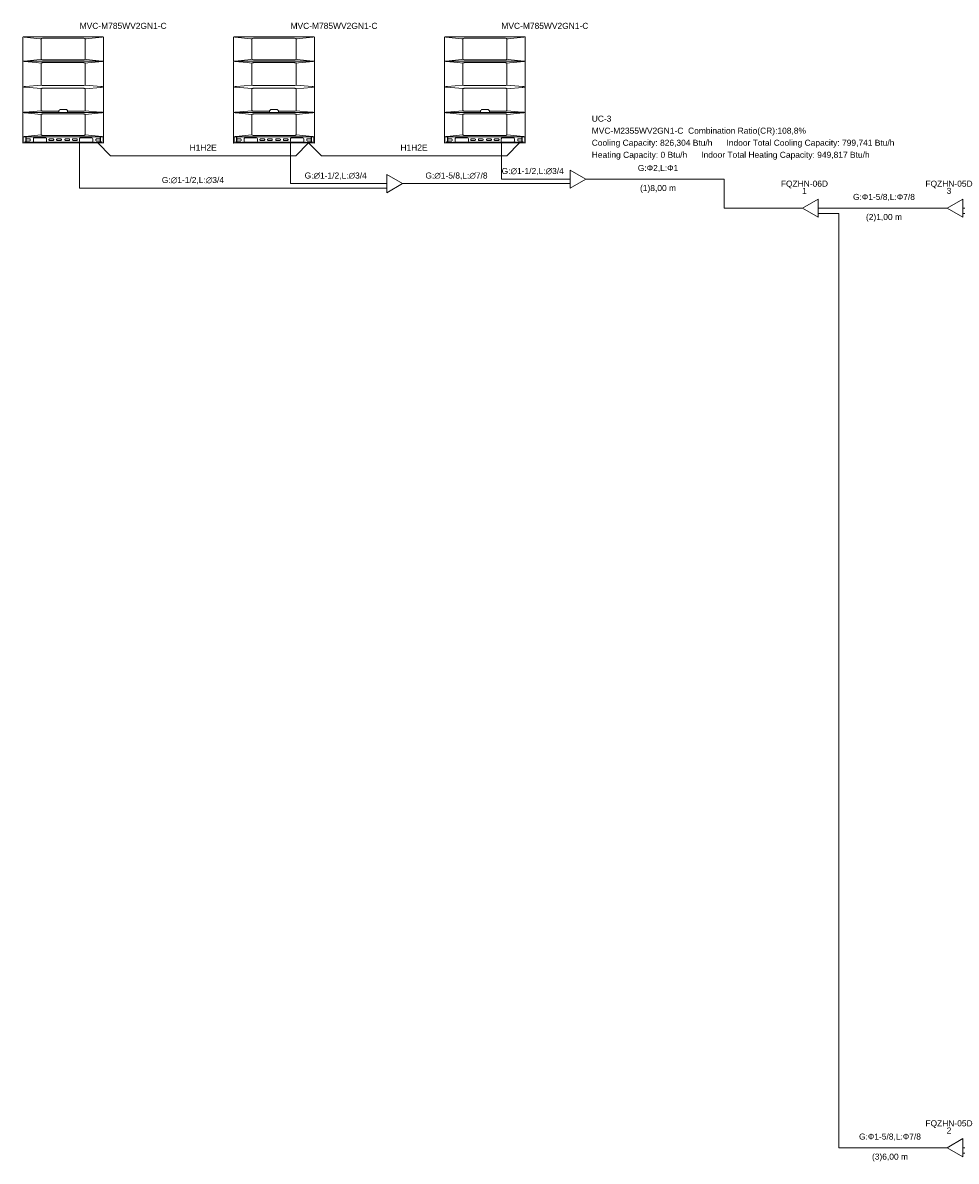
# Model space of a CAD drawing. Header units: metres. Extents: x -16.6 to 21.6, y -13.6 to 21.
# Tile 1 of 29: x -16.6 to -1.1, y 2.1 to 21. Entities that reach past the tile are written whole.
import ezdxf

# ---------------------------------------------------------------- set-up
doc = ezdxf.new("R2010")
doc.units = ezdxf.units.M
doc.layers.add('TFR-TRI', color=7, linetype='Continuous', lineweight=18)
doc.layers.add('UC-3_dwg', color=7, linetype='Continuous', lineweight=18, true_color=0x767676)
doc.styles.add('Arial', font='arial.ttf', dxfattribs={"height": 0.1})

# ---------------------------------------------------------------- blocks, each defined once
blk = doc.blocks.new('UC-3_dwg__U13-1115258-DIAGRAMA FRIGORÍFICO UC-3')
at = {"lineweight": 18}
for p, q in [((4.5, -1.98), (4.6, -1.98)), ((4.86, -1.98), (5, -1.98)), ((4.86, -2.07), (5, -2.07))]:
    blk.add_line(p, q, dxfattribs=at)
at = {"lineweight": 18, "flags": 128}
blk.add_lwpolyline([(4.86, -1.83), (4.86, -2.13), (4.6, -1.98)], close=True, dxfattribs=at)
at = {"lineweight": 18, "char_height": 0.1, "attachment_point": 2, "line_spacing_factor": 0.941778, "style": 'Arial'}
for s, insert, width in [('FQZHN-06D', (4.63, -1.525), 0.93414), ('1', (4.63, -1.645), 0.09305)]:
    blk.add_mtext(s, dxfattribs=dict(at, insert=insert, width=width))
blk = doc.blocks.new('UC-3_dwg__U14-1115259-DIAGRAMA FRIGORÍFICO UC-3')
at = {"lineweight": 18}
for p, q in [((6.9, -17.58), (7, -17.58)), ((7.26, -17.58), (7.4, -17.58)), ((7.26, -17.67), (7.4, -17.67))]:
    blk.add_line(p, q, dxfattribs=at)
at = {"lineweight": 18, "flags": 128}
blk.add_lwpolyline([(7.26, -17.43), (7.26, -17.73), (7, -17.58)], close=True, dxfattribs=at)
at = {"lineweight": 18, "char_height": 0.1, "attachment_point": 2, "line_spacing_factor": 0.941778, "style": 'Arial'}
for s, insert, width in [('FQZHN-05D', (7.03, -17.125), 0.93414), ('2', (7.03, -17.245), 0.09305)]:
    blk.add_mtext(s, dxfattribs=dict(at, insert=insert, width=width))
blk = doc.blocks.new('UC-3_dwg__U15-1115260-DIAGRAMA FRIGORÍFICO UC-3')
at = {"lineweight": 18}
for p, q in [((6.9, -1.98), (7, -1.98)), ((7.26, -1.98), (7.4, -1.98)), ((7.26, -2.07), (7.4, -2.07))]:
    blk.add_line(p, q, dxfattribs=at)
at = {"lineweight": 18, "flags": 128}
blk.add_lwpolyline([(7.26, -1.83), (7.26, -2.13), (7, -1.98)], close=True, dxfattribs=at)
at = {"lineweight": 18, "char_height": 0.1, "attachment_point": 2, "line_spacing_factor": 0.941778, "style": 'Arial'}
for s, insert, width in [('FQZHN-05D', (7.03, -1.525), 0.93414), ('3', (7.03, -1.645), 0.09305)]:
    blk.add_mtext(s, dxfattribs=dict(at, insert=insert, width=width))
blk = doc.blocks.new('UC-3_dwg_ODU-22_30_VCM-1115298-DIAGRAMA FRIGORÍFICO UC-3')
at = {"layer": 'TFR-TRI'}
for p, q in [((0.394, 3.457), (0.394, 3.118)), ((1.126, 3.118), (1.126, 3.457)), ((1.13, 3.458), (1.406, 3.485)), ((0.394, 3.053), (0.394, 2.691)), ((1.126, 2.691), (1.126, 3.053)), ((1.43, 3.081), (1.43, 3.091)), ((0.394, 2.628), (0.394, 2.266)), ((1.126, 2.266), (1.126, 2.628)), ((0.394, 2.201), (0.394, 1.863)), ((1.126, 1.863), (1.126, 2.201)), ((1.43, 2.229), (1.43, 2.238)), ((0.091, 1.728), (1.428, 1.728)), ((0.098, 1.73), (0.098, 1.832)), ((0.128, 1.747), (0.131, 1.747)), ((0.131, 1.74), (0.128, 1.74)), ((0.139, 1.73), (0.139, 1.832)), ((0.14, 1.731), (0.14, 1.728)), ((0.224, 1.734), (0.143, 1.734)), ((0.145, 1.734), (0.145, 1.832)), ((0.145, 1.788), (0.145, 1.768)), ((0.205, 1.798), (0.155, 1.798)), ((0.155, 1.758), (0.205, 1.758)), ((0.215, 1.768), (0.215, 1.788)), ((0.234, 1.739), (0.227, 1.735)), ((0.266, 1.798), (0.266, 1.758)), ((0.471, 1.813), (0.281, 1.813)), ((0.281, 1.743), (0.471, 1.743)), ((0.486, 1.758), (0.486, 1.798)), ((0.525, 1.786), (0.525, 1.781)), ((0.595, 1.796), (0.535, 1.796)), ((0.535, 1.771), (0.595, 1.771)), ((0.605, 1.781), (0.605, 1.786)), ((0.652, 1.786), (0.652, 1.781)), ((0.722, 1.796), (0.662, 1.796)), ((0.662, 1.771), (0.722, 1.771)), ((0.732, 1.781), (0.732, 1.786)), ((0.788, 1.786), (0.788, 1.781)), ((0.858, 1.796), (0.798, 1.796)), ((0.798, 1.771), (0.858, 1.771)), ((0.868, 1.781), (0.868, 1.786)), ((0.915, 1.786), (0.915, 1.781)), ((0.985, 1.796), (0.925, 1.796)), ((0.925, 1.771), (0.985, 1.771)), ((0.995, 1.781), (0.995, 1.786)), ((1.033, 1.798), (1.033, 1.758)), ((1.238, 1.813), (1.048, 1.813)), ((1.048, 1.743), (1.238, 1.743)), ((1.253, 1.758), (1.253, 1.798)), ((1.293, 1.735), (1.286, 1.739)), ((1.376, 1.734), (1.296, 1.734)), ((1.305, 1.788), (1.305, 1.768)), ((1.365, 1.798), (1.315, 1.798)), ((1.315, 1.758), (1.365, 1.758)), ((1.375, 1.734), (1.375, 1.832)), ((1.375, 1.768), (1.375, 1.788)), ((1.379, 1.731), (1.379, 1.728)), ((1.379, 1.73), (1.43, 1.73)), ((1.381, 1.832), (1.381, 1.73)), ((1.389, 1.747), (1.392, 1.747)), ((1.392, 1.74), (1.389, 1.74)), ((1.422, 1.73), (1.422, 1.832)), ((1.43, 1.729), (1.43, 1.835))]:
    blk.add_line(p, q, dxfattribs=at)
at = {"layer": 'TFR-TRI', "flags": 128}
for points in [[(1.424, 3.087), (0.096, 3.087), (0.094, 3.087), (0.092, 3.089), (0.091, 3.091), (0.09, 3.093), (0.09, 3.482), (0.091, 3.484), (0.092, 3.486), (0.094, 3.487), (0.096, 3.488), (1.424, 3.488), (1.427, 3.487), (1.429, 3.486), (1.43, 3.484), (1.43, 3.482), (1.43, 3.093), (1.43, 3.091), (1.429, 3.089), (1.427, 3.087)], [(0.815, 2.283), (0.814, 2.284), (0.812, 2.284), (0.709, 2.284), (0.708, 2.284), (0.708, 2.284), (0.707, 2.284), (0.707, 2.284), (0.705, 2.283), (0.697, 2.274), (0.688, 2.265), (0.687, 2.264), (0.687, 2.264), (0.687, 2.263), (0.687, 2.236), (0.687, 2.236), (0.687, 2.236), (0.687, 2.236), (0.687, 2.235), (0.687, 2.235), (0.687, 2.235), (0.688, 2.235), (0.688, 2.235), (0.688, 2.235), (0.688, 2.235), (0.689, 2.234), (0.689, 2.234), (0.69, 2.234), (0.69, 2.234), (0.83, 2.234), (0.831, 2.234), (0.832, 2.234), (0.833, 2.235), (0.833, 2.235), (0.833, 2.235), (0.834, 2.235), (0.834, 2.236), (0.834, 2.236), (0.834, 2.263), (0.834, 2.263), (0.834, 2.264), (0.833, 2.265), (0.833, 2.265), (0.824, 2.274)]]:
    blk.add_lwpolyline(points, close=True, dxfattribs=at)
for points in [[(0.114, 3.485), (0.377, 3.46), (0.393, 3.458), (0.393, 3.458), (0.393, 3.458), (0.395, 3.458), (0.396, 3.459), (0.396, 3.459), (0.396, 3.459), (0.4, 3.461), (0.405, 3.463), (0.418, 3.466), (1.101, 3.466), (1.115, 3.463), (1.12, 3.461), (1.125, 3.459), (1.126, 3.458), (1.127, 3.458), (1.128, 3.458), (1.128, 3.458), (1.144, 3.46)], [(0.689, 2.234), (0.096, 2.234), (0.094, 2.235), (0.092, 2.236), (0.091, 2.238), (0.09, 2.24), (0.09, 3.079), (0.091, 3.081), (0.092, 3.083), (0.094, 3.084), (0.096, 3.085), (1.424, 3.085), (1.427, 3.084), (1.429, 3.083), (1.43, 3.081), (1.43, 3.079), (1.43, 2.24), (1.43, 2.238), (1.429, 2.236), (1.427, 2.235), (1.424, 2.234), (0.831, 2.234)], [(0.112, 3.081), (0.312, 3.062), (0.394, 3.055)], [(0.114, 3.089), (0.377, 3.115), (0.393, 3.117)], [(0.395, 3.117), (0.396, 3.116), (0.405, 3.112), (0.418, 3.109), (1.101, 3.109), (1.106, 3.109), (1.111, 3.11), (1.12, 3.114), (1.125, 3.116)], [(0.395, 3.055), (0.396, 3.055), (0.4, 3.057), (0.409, 3.06), (0.414, 3.061), (0.419, 3.062), (1.101, 3.062), (1.106, 3.061), (1.111, 3.06), (1.121, 3.057), (1.126, 3.055)], [(1.126, 3.117), (1.125, 3.116), (1.125, 3.116), (1.125, 3.116)], [(1.127, 3.117), (1.128, 3.117), (1.128, 3.117), (1.144, 3.115), (1.407, 3.089)], [(1.127, 3.055), (1.168, 3.058), (1.411, 3.081)], [(0.394, 2.629), (0.393, 2.63), (0.393, 2.63), (0.129, 2.653), (0.12, 2.654), (0.116, 2.655), (0.112, 2.656), (0.11, 2.656), (0.108, 2.657), (0.107, 2.657), (0.106, 2.658), (0.105, 2.658), (0.105, 2.659), (0.105, 2.659), (0.105, 2.66), (0.105, 2.66), (0.105, 2.661), (0.106, 2.661), (0.106, 2.661), (0.107, 2.662), (0.108, 2.662), (0.11, 2.663), (0.112, 2.663), (0.116, 2.664), (0.121, 2.665), (0.129, 2.666), (0.137, 2.667), (0.394, 2.689)], [(1.126, 2.689), (1.126, 2.689), (1.125, 2.689), (1.121, 2.687), (1.106, 2.683), (1.101, 2.682), (0.42, 2.682), (0.41, 2.684), (0.4, 2.687), (0.395, 2.689)], [(1.127, 2.689), (1.392, 2.666), (1.401, 2.665), (1.405, 2.664), (1.409, 2.663), (1.411, 2.662), (1.413, 2.662), (1.414, 2.661), (1.415, 2.661), (1.416, 2.661), (1.416, 2.66), (1.416, 2.66), (1.416, 2.659), (1.416, 2.659), (1.416, 2.658), (1.415, 2.658), (1.415, 2.658), (1.414, 2.657), (1.413, 2.657), (1.411, 2.656), (1.409, 2.656), (1.405, 2.655), (1.4, 2.654), (1.392, 2.653), (1.383, 2.652), (1.127, 2.629)], [(0.395, 2.629), (0.395, 2.63), (0.396, 2.63), (0.4, 2.632), (0.405, 2.634), (0.409, 2.635), (0.414, 2.636), (0.419, 2.637), (1.106, 2.637), (1.111, 2.635), (1.121, 2.632), (1.126, 2.629)], [(0.09, 1.73), (0.09, 2.227), (0.091, 2.229), (0.092, 2.231), (0.094, 2.232), (0.096, 2.233), (1.424, 2.233), (1.427, 2.232), (1.429, 2.231), (1.43, 2.229), (1.43, 2.227), (1.43, 1.838), (1.43, 1.835), (1.429, 1.833), (1.427, 1.832), (1.424, 1.832), (0.096, 1.832), (0.094, 1.832), (0.092, 1.833), (0.091, 1.835), (0.09, 1.838)], [(0.11, 2.237), (0.112, 2.238), (0.116, 2.239), (0.121, 2.239), (0.129, 2.241), (0.393, 2.264), (0.393, 2.264), (0.394, 2.264)], [(0.114, 2.23), (0.12, 2.229), (0.127, 2.229), (0.393, 2.203), (0.393, 2.203), (0.393, 2.203), (0.395, 2.203), (0.396, 2.203), (0.396, 2.203), (0.396, 2.203), (0.4, 2.206), (0.405, 2.208), (0.412, 2.209), (0.418, 2.21), (1.101, 2.21), (1.106, 2.21), (1.111, 2.209), (1.115, 2.208), (1.12, 2.206), (1.125, 2.203), (1.126, 2.203), (1.127, 2.203), (1.128, 2.203), (1.128, 2.203), (1.395, 2.229), (1.401, 2.229), (1.406, 2.23), (1.406, 2.23), (1.407, 2.23)], [(0.687, 2.257), (0.42, 2.257), (0.415, 2.257), (0.41, 2.258), (0.405, 2.26), (0.395, 2.264)], [(1.126, 2.264), (1.125, 2.264), (1.121, 2.262), (1.111, 2.259), (1.101, 2.257), (0.834, 2.257)], [(1.128, 2.264), (1.375, 2.242), (1.384, 2.242), (1.392, 2.241), (1.401, 2.239), (1.405, 2.239), (1.409, 2.238), (1.411, 2.237), (1.412, 2.237)], [(0.09, 1.729), (0.09, 1.73), (0.14, 1.73)], [(0.114, 1.834), (0.12, 1.835), (0.127, 1.835), (0.393, 1.861), (0.393, 1.861), (0.393, 1.861), (0.395, 1.861), (0.396, 1.861), (0.4, 1.858), (0.405, 1.857), (0.412, 1.855), (0.418, 1.854), (0.424, 1.853), (1.101, 1.853)], [(0.237, 1.739), (0.237, 1.742), (1.283, 1.742), (1.283, 1.739)], [(1.101, 1.853), (1.106, 1.854), (1.111, 1.855), (1.115, 1.857), (1.12, 1.858), (1.125, 1.861), (1.125, 1.861), (1.125, 1.861), (1.126, 1.861), (1.127, 1.861), (1.128, 1.861), (1.128, 1.861), (1.4, 1.835), (1.403, 1.834), (1.406, 1.834), (1.406, 1.834), (1.407, 1.834)]]:
    blk.add_lwpolyline(points, dxfattribs=at)
at = {"layer": 'TFR-TRI'}
for centre, major_axis, start_param, end_param in [((0.091, 1.729), (0.0015, 0), 3.141593, 4.712389), ((0.128, 1.743), (0.0035, 0), 1.570796, 4.712389), ((0.131, 1.743), (0.0035, 0), 4.712389, 7.853982), ((0.143, 1.731), (0.003, 0), 1.570796, 3.141593), ((0.155, 1.788), (0.01, 0), 1.570796, 3.141593), ((0.155, 1.768), (0.01, 0), 3.141593, 4.712389), ((0.205, 1.788), (0.01, 0), 0, 1.570796), ((0.205, 1.768), (0.01, 0), 4.712389, 6.283185), ((0.224, 1.739), (0.005, 0), 4.712389, 5.176037), ((0.237, 1.734), (0.005, 0), 1.570796, 2.034444), ((0.281, 1.798), (0.015, 0), 1.570796, 3.141593), ((0.281, 1.758), (0.015, 0), 3.141593, 4.712389), ((0.471, 1.798), (0.015, 0), 0, 1.570796), ((0.471, 1.758), (0.015, 0), 4.712389, 6.283185), ((0.535, 1.786), (0.01, 0), 1.570796, 3.141593), ((0.535, 1.781), (0.01, 0), 3.141593, 4.712389), ((0.595, 1.786), (0.01, 0), 0, 1.570796), ((0.595, 1.781), (0.01, 0), 4.712389, 6.283185), ((0.662, 1.786), (0.01, 0), 1.570796, 3.141593), ((0.662, 1.781), (0.01, 0), 3.141593, 4.712389), ((0.722, 1.786), (0.01, 0), 0, 1.570796), ((0.722, 1.781), (0.01, 0), 4.712389, 6.283185), ((0.798, 1.786), (0.01, 0), 1.570796, 3.141593), ((0.798, 1.781), (0.01, 0), 3.141593, 4.712389), ((0.858, 1.786), (0.01, 0), 0, 1.570796), ((0.858, 1.781), (0.01, 0), 4.712389, 6.283185), ((0.925, 1.786), (0.01, 0), 1.570796, 3.141593), ((0.925, 1.781), (0.01, 0), 3.141593, 4.712389), ((0.985, 1.786), (0.01, 0), 0, 1.570796), ((0.985, 1.781), (0.01, 0), 4.712389, 6.283185), ((1.048, 1.798), (0.015, 0), 1.570796, 3.141593), ((1.048, 1.758), (0.015, 0), 3.141593, 4.712389), ((1.238, 1.798), (0.015, 0), 0, 1.570796), ((1.238, 1.758), (0.015, 0), 4.712389, 6.283185), ((1.283, 1.734), (0.005, 0), 1.107149, 1.570796), ((1.296, 1.739), (0.005, 0), 4.248741, 4.712389), ((1.315, 1.788), (0.01, 0), 1.570796, 3.141593), ((1.315, 1.768), (0.01, 0), 3.141593, 4.712389), ((1.365, 1.788), (0.01, 0), 0, 1.570796), ((1.365, 1.768), (0.01, 0), 4.712389, 6.283185), ((1.376, 1.731), (0.003, 0), 0, 1.570796), ((1.389, 1.743), (0.0035, 0), 1.570796, 4.712389), ((1.392, 1.743), (0.0035, 0), 4.712389, 7.853982), ((1.428, 1.729), (0.0015, 0), 4.712389, 6.283185)]:
    blk.add_ellipse(centre, major_axis=major_axis, ratio=0.9999, start_param=start_param, end_param=end_param, dxfattribs=at)
for centre in [(0.129, 1.743), (1.39, 1.743)]:
    blk.add_ellipse(centre, major_axis=(0.0023, 0), ratio=0.9999, dxfattribs=at)
blk = doc.blocks.new('UC-3_dwg_ODU-22_30_VCM-1115299-DIAGRAMA FRIGORÍFICO UC-3')
at = {"layer": 'TFR-TRI'}
for p, q in [((-3.106, 3.457), (-3.106, 3.118)), ((-2.374, 3.118), (-2.374, 3.457)), ((-2.37, 3.458), (-2.094, 3.485)), ((-3.106, 3.053), (-3.106, 2.691)), ((-2.374, 2.691), (-2.374, 3.053)), ((-2.07, 3.081), (-2.07, 3.091)), ((-3.106, 2.628), (-3.106, 2.266)), ((-2.374, 2.266), (-2.374, 2.628)), ((-3.106, 2.201), (-3.106, 1.863)), ((-2.374, 1.863), (-2.374, 2.201)), ((-2.07, 2.229), (-2.07, 2.238)), ((-3.409, 1.728), (-2.072, 1.728)), ((-3.402, 1.73), (-3.402, 1.832)), ((-3.372, 1.747), (-3.369, 1.747)), ((-3.369, 1.74), (-3.372, 1.74)), ((-3.361, 1.73), (-3.361, 1.832)), ((-3.36, 1.731), (-3.36, 1.728)), ((-3.276, 1.734), (-3.357, 1.734)), ((-3.355, 1.734), (-3.355, 1.832)), ((-3.355, 1.788), (-3.355, 1.768)), ((-3.295, 1.798), (-3.345, 1.798)), ((-3.345, 1.758), (-3.295, 1.758)), ((-3.285, 1.768), (-3.285, 1.788)), ((-3.266, 1.739), (-3.273, 1.735)), ((-3.234, 1.798), (-3.234, 1.758)), ((-3.029, 1.813), (-3.219, 1.813)), ((-3.219, 1.743), (-3.029, 1.743)), ((-3.014, 1.758), (-3.014, 1.798)), ((-2.975, 1.786), (-2.975, 1.781)), ((-2.905, 1.796), (-2.965, 1.796)), ((-2.965, 1.771), (-2.905, 1.771)), ((-2.895, 1.781), (-2.895, 1.786)), ((-2.848, 1.786), (-2.848, 1.781)), ((-2.778, 1.796), (-2.838, 1.796)), ((-2.838, 1.771), (-2.778, 1.771)), ((-2.768, 1.781), (-2.768, 1.786)), ((-2.712, 1.786), (-2.712, 1.781)), ((-2.642, 1.796), (-2.702, 1.796)), ((-2.702, 1.771), (-2.642, 1.771)), ((-2.632, 1.781), (-2.632, 1.786)), ((-2.585, 1.786), (-2.585, 1.781)), ((-2.515, 1.796), (-2.575, 1.796)), ((-2.575, 1.771), (-2.515, 1.771)), ((-2.505, 1.781), (-2.505, 1.786)), ((-2.467, 1.798), (-2.467, 1.758)), ((-2.262, 1.813), (-2.452, 1.813)), ((-2.452, 1.743), (-2.262, 1.743)), ((-2.247, 1.758), (-2.247, 1.798)), ((-2.207, 1.735), (-2.214, 1.739)), ((-2.124, 1.734), (-2.204, 1.734)), ((-2.195, 1.788), (-2.195, 1.768)), ((-2.135, 1.798), (-2.185, 1.798)), ((-2.185, 1.758), (-2.135, 1.758)), ((-2.125, 1.734), (-2.125, 1.832)), ((-2.125, 1.768), (-2.125, 1.788)), ((-2.121, 1.731), (-2.121, 1.728)), ((-2.121, 1.73), (-2.07, 1.73)), ((-2.119, 1.832), (-2.119, 1.73)), ((-2.111, 1.747), (-2.108, 1.747)), ((-2.108, 1.74), (-2.111, 1.74)), ((-2.078, 1.73), (-2.078, 1.832)), ((-2.07, 1.729), (-2.07, 1.835))]:
    blk.add_line(p, q, dxfattribs=at)
at = {"layer": 'TFR-TRI', "flags": 128}
for points in [[(-2.076, 3.087), (-3.404, 3.087), (-3.406, 3.087), (-3.408, 3.089), (-3.409, 3.091), (-3.41, 3.093), (-3.41, 3.482), (-3.409, 3.484), (-3.408, 3.486), (-3.406, 3.487), (-3.404, 3.488), (-2.076, 3.488), (-2.073, 3.487), (-2.071, 3.486), (-2.07, 3.484), (-2.07, 3.482), (-2.07, 3.093), (-2.07, 3.091), (-2.071, 3.089), (-2.073, 3.087)], [(-2.685, 2.283), (-2.686, 2.284), (-2.688, 2.284), (-2.791, 2.284), (-2.792, 2.284), (-2.792, 2.284), (-2.793, 2.284), (-2.793, 2.284), (-2.795, 2.283), (-2.803, 2.274), (-2.812, 2.265), (-2.813, 2.264), (-2.813, 2.264), (-2.813, 2.263), (-2.813, 2.236), (-2.813, 2.236), (-2.813, 2.236), (-2.813, 2.236), (-2.813, 2.235), (-2.813, 2.235), (-2.813, 2.235), (-2.812, 2.235), (-2.812, 2.235), (-2.812, 2.235), (-2.812, 2.235), (-2.811, 2.234), (-2.811, 2.234), (-2.81, 2.234), (-2.81, 2.234), (-2.67, 2.234), (-2.669, 2.234), (-2.668, 2.234), (-2.667, 2.235), (-2.667, 2.235), (-2.667, 2.235), (-2.666, 2.235), (-2.666, 2.236), (-2.666, 2.236), (-2.666, 2.263), (-2.666, 2.263), (-2.666, 2.264), (-2.667, 2.265), (-2.667, 2.265), (-2.676, 2.274)]]:
    blk.add_lwpolyline(points, close=True, dxfattribs=at)
for points in [[(-3.386, 3.485), (-3.123, 3.46), (-3.107, 3.458), (-3.107, 3.458), (-3.107, 3.458), (-3.105, 3.458), (-3.104, 3.459), (-3.104, 3.459), (-3.104, 3.459), (-3.1, 3.461), (-3.095, 3.463), (-3.082, 3.466), (-2.399, 3.466), (-2.385, 3.463), (-2.38, 3.461), (-2.375, 3.459), (-2.374, 3.458), (-2.373, 3.458), (-2.372, 3.458), (-2.372, 3.458), (-2.356, 3.46)], [(-2.811, 2.234), (-3.404, 2.234), (-3.406, 2.235), (-3.408, 2.236), (-3.409, 2.238), (-3.41, 2.24), (-3.41, 3.079), (-3.409, 3.081), (-3.408, 3.083), (-3.406, 3.084), (-3.404, 3.085), (-2.076, 3.085), (-2.073, 3.084), (-2.071, 3.083), (-2.07, 3.081), (-2.07, 3.079), (-2.07, 2.24), (-2.07, 2.238), (-2.071, 2.236), (-2.073, 2.235), (-2.076, 2.234), (-2.669, 2.234)], [(-3.388, 3.081), (-3.188, 3.062), (-3.106, 3.055)], [(-3.386, 3.089), (-3.123, 3.115), (-3.107, 3.117)], [(-3.105, 3.117), (-3.104, 3.116), (-3.095, 3.112), (-3.082, 3.109), (-2.399, 3.109), (-2.394, 3.109), (-2.389, 3.11), (-2.38, 3.114), (-2.375, 3.116)], [(-3.105, 3.055), (-3.104, 3.055), (-3.1, 3.057), (-3.091, 3.06), (-3.086, 3.061), (-3.081, 3.062), (-2.399, 3.062), (-2.394, 3.061), (-2.389, 3.06), (-2.379, 3.057), (-2.374, 3.055)], [(-2.374, 3.117), (-2.375, 3.116), (-2.375, 3.116), (-2.375, 3.116)], [(-2.373, 3.117), (-2.372, 3.117), (-2.372, 3.117), (-2.356, 3.115), (-2.093, 3.089)], [(-2.373, 3.055), (-2.332, 3.058), (-2.089, 3.081)], [(-3.106, 2.629), (-3.107, 2.63), (-3.107, 2.63), (-3.371, 2.653), (-3.38, 2.654), (-3.384, 2.655), (-3.388, 2.656), (-3.39, 2.656), (-3.392, 2.657), (-3.393, 2.657), (-3.394, 2.658), (-3.395, 2.658), (-3.395, 2.659), (-3.395, 2.659), (-3.395, 2.66), (-3.395, 2.66), (-3.395, 2.661), (-3.394, 2.661), (-3.394, 2.661), (-3.393, 2.662), (-3.392, 2.662), (-3.39, 2.663), (-3.388, 2.663), (-3.384, 2.664), (-3.379, 2.665), (-3.371, 2.666), (-3.363, 2.667), (-3.106, 2.689)], [(-2.374, 2.689), (-2.374, 2.689), (-2.375, 2.689), (-2.379, 2.687), (-2.394, 2.683), (-2.399, 2.682), (-3.08, 2.682), (-3.09, 2.684), (-3.1, 2.687), (-3.105, 2.689)], [(-2.373, 2.689), (-2.108, 2.666), (-2.099, 2.665), (-2.095, 2.664), (-2.091, 2.663), (-2.089, 2.662), (-2.087, 2.662), (-2.086, 2.661), (-2.085, 2.661), (-2.084, 2.661), (-2.084, 2.66), (-2.084, 2.66), (-2.084, 2.659), (-2.084, 2.659), (-2.084, 2.658), (-2.085, 2.658), (-2.085, 2.658), (-2.086, 2.657), (-2.087, 2.657), (-2.089, 2.656), (-2.091, 2.656), (-2.095, 2.655), (-2.1, 2.654), (-2.108, 2.653), (-2.117, 2.652), (-2.373, 2.629)], [(-3.105, 2.629), (-3.105, 2.63), (-3.104, 2.63), (-3.1, 2.632), (-3.095, 2.634), (-3.091, 2.635), (-3.086, 2.636), (-3.081, 2.637), (-2.394, 2.637), (-2.389, 2.635), (-2.379, 2.632), (-2.374, 2.629)], [(-3.41, 1.73), (-3.41, 2.227), (-3.409, 2.229), (-3.408, 2.231), (-3.406, 2.232), (-3.404, 2.233), (-2.076, 2.233), (-2.073, 2.232), (-2.071, 2.231), (-2.07, 2.229), (-2.07, 2.227), (-2.07, 1.838), (-2.07, 1.835), (-2.071, 1.833), (-2.073, 1.832), (-2.076, 1.832), (-3.404, 1.832), (-3.406, 1.832), (-3.408, 1.833), (-3.409, 1.835), (-3.41, 1.838)], [(-3.39, 2.237), (-3.388, 2.238), (-3.384, 2.239), (-3.379, 2.239), (-3.371, 2.241), (-3.107, 2.264), (-3.107, 2.264), (-3.106, 2.264)], [(-3.386, 2.23), (-3.38, 2.229), (-3.373, 2.229), (-3.107, 2.203), (-3.107, 2.203), (-3.107, 2.203), (-3.105, 2.203), (-3.104, 2.203), (-3.104, 2.203), (-3.104, 2.203), (-3.1, 2.206), (-3.095, 2.208), (-3.088, 2.209), (-3.082, 2.21), (-2.399, 2.21), (-2.394, 2.21), (-2.389, 2.209), (-2.385, 2.208), (-2.38, 2.206), (-2.375, 2.203), (-2.374, 2.203), (-2.373, 2.203), (-2.372, 2.203), (-2.372, 2.203), (-2.105, 2.229), (-2.099, 2.229), (-2.094, 2.23), (-2.094, 2.23), (-2.093, 2.23)], [(-2.813, 2.257), (-3.08, 2.257), (-3.085, 2.257), (-3.09, 2.258), (-3.095, 2.26), (-3.105, 2.264)], [(-2.374, 2.264), (-2.375, 2.264), (-2.379, 2.262), (-2.389, 2.259), (-2.399, 2.257), (-2.666, 2.257)], [(-2.372, 2.264), (-2.125, 2.242), (-2.116, 2.242), (-2.108, 2.241), (-2.099, 2.239), (-2.095, 2.239), (-2.091, 2.238), (-2.089, 2.237), (-2.088, 2.237)], [(-3.41, 1.729), (-3.41, 1.73), (-3.36, 1.73)], [(-3.386, 1.834), (-3.38, 1.835), (-3.373, 1.835), (-3.107, 1.861), (-3.107, 1.861), (-3.107, 1.861), (-3.105, 1.861), (-3.104, 1.861), (-3.1, 1.858), (-3.095, 1.857), (-3.088, 1.855), (-3.082, 1.854), (-3.076, 1.853), (-2.399, 1.853)], [(-3.263, 1.739), (-3.263, 1.742), (-2.217, 1.742), (-2.217, 1.739)], [(-2.399, 1.853), (-2.394, 1.854), (-2.389, 1.855), (-2.385, 1.857), (-2.38, 1.858), (-2.375, 1.861), (-2.375, 1.861), (-2.375, 1.861), (-2.374, 1.861), (-2.373, 1.861), (-2.372, 1.861), (-2.372, 1.861), (-2.1, 1.835), (-2.097, 1.834), (-2.094, 1.834), (-2.094, 1.834), (-2.093, 1.834)]]:
    blk.add_lwpolyline(points, dxfattribs=at)
at = {"layer": 'TFR-TRI'}
for centre, major_axis, start_param, end_param in [((-3.409, 1.729), (0.0015, 0), 3.141593, 4.712389), ((-3.372, 1.743), (0.0035, 0), 1.570796, 4.712389), ((-3.369, 1.743), (0.0035, 0), 4.712389, 7.853982), ((-3.357, 1.731), (0.003, 0), 1.570796, 3.141593), ((-3.345, 1.788), (0.01, 0), 1.570796, 3.141593), ((-3.345, 1.768), (0.01, 0), 3.141593, 4.712389), ((-3.295, 1.788), (0.01, 0), 0, 1.570796), ((-3.295, 1.768), (0.01, 0), 4.712389, 6.283185), ((-3.276, 1.739), (0.005, 0), 4.712389, 5.176037), ((-3.263, 1.734), (0.005, 0), 1.570796, 2.034444), ((-3.219, 1.798), (0.015, 0), 1.570796, 3.141593), ((-3.219, 1.758), (0.015, 0), 3.141593, 4.712389), ((-3.029, 1.798), (0.015, 0), 0, 1.570796), ((-3.029, 1.758), (0.015, 0), 4.712389, 6.283185), ((-2.965, 1.786), (0.01, 0), 1.570796, 3.141593), ((-2.965, 1.781), (0.01, 0), 3.141593, 4.712389), ((-2.905, 1.786), (0.01, 0), 0, 1.570796), ((-2.905, 1.781), (0.01, 0), 4.712389, 6.283185), ((-2.838, 1.786), (0.01, 0), 1.570796, 3.141593), ((-2.838, 1.781), (0.01, 0), 3.141593, 4.712389), ((-2.778, 1.786), (0.01, 0), 0, 1.570796), ((-2.778, 1.781), (0.01, 0), 4.712389, 6.283185), ((-2.702, 1.786), (0.01, 0), 1.570796, 3.141593), ((-2.702, 1.781), (0.01, 0), 3.141593, 4.712389), ((-2.642, 1.786), (0.01, 0), 0, 1.570796), ((-2.642, 1.781), (0.01, 0), 4.712389, 6.283185), ((-2.575, 1.786), (0.01, 0), 1.570796, 3.141593), ((-2.575, 1.781), (0.01, 0), 3.141593, 4.712389), ((-2.515, 1.786), (0.01, 0), 0, 1.570796), ((-2.515, 1.781), (0.01, 0), 4.712389, 6.283185), ((-2.452, 1.798), (0.015, 0), 1.570796, 3.141593), ((-2.452, 1.758), (0.015, 0), 3.141593, 4.712389), ((-2.262, 1.798), (0.015, 0), 0, 1.570796), ((-2.262, 1.758), (0.015, 0), 4.712389, 6.283185), ((-2.217, 1.734), (0.005, 0), 1.107149, 1.570796), ((-2.204, 1.739), (0.005, 0), 4.248741, 4.712389), ((-2.185, 1.788), (0.01, 0), 1.570796, 3.141593), ((-2.185, 1.768), (0.01, 0), 3.141593, 4.712389), ((-2.135, 1.788), (0.01, 0), 0, 1.570796), ((-2.135, 1.768), (0.01, 0), 4.712389, 6.283185), ((-2.124, 1.731), (0.003, 0), 0, 1.570796), ((-2.111, 1.743), (0.0035, 0), 1.570796, 4.712389), ((-2.108, 1.743), (0.0035, 0), 4.712389, 7.853982), ((-2.072, 1.729), (0.0015, 0), 4.712389, 6.283185)]:
    blk.add_ellipse(centre, major_axis=major_axis, ratio=0.9999, start_param=start_param, end_param=end_param, dxfattribs=at)
for centre in [(-3.371, 1.743), (-2.11, 1.743)]:
    blk.add_ellipse(centre, major_axis=(0.0023, 0), ratio=0.9999, dxfattribs=at)
blk = doc.blocks.new('UC-3_dwg_ODU-22_30_VCM-1115300-DIAGRAMA FRIGORÍFICO UC-3')
at = {"layer": 'TFR-TRI'}
for p, q in [((-6.606, 3.457), (-6.606, 3.118)), ((-5.874, 3.118), (-5.874, 3.457)), ((-5.87, 3.458), (-5.594, 3.485)), ((-6.606, 3.053), (-6.606, 2.691)), ((-5.874, 2.691), (-5.874, 3.053)), ((-5.57, 3.081), (-5.57, 3.091)), ((-6.606, 2.628), (-6.606, 2.266)), ((-5.874, 2.266), (-5.874, 2.628)), ((-6.606, 2.201), (-6.606, 1.863)), ((-5.874, 1.863), (-5.874, 2.201)), ((-5.57, 2.229), (-5.57, 2.238)), ((-6.909, 1.728), (-5.572, 1.728)), ((-6.902, 1.73), (-6.902, 1.832)), ((-6.872, 1.747), (-6.869, 1.747)), ((-6.869, 1.74), (-6.872, 1.74)), ((-6.861, 1.73), (-6.861, 1.832)), ((-6.86, 1.731), (-6.86, 1.728)), ((-6.776, 1.734), (-6.857, 1.734)), ((-6.855, 1.734), (-6.855, 1.832)), ((-6.855, 1.788), (-6.855, 1.768)), ((-6.795, 1.798), (-6.845, 1.798)), ((-6.845, 1.758), (-6.795, 1.758)), ((-6.785, 1.768), (-6.785, 1.788)), ((-6.766, 1.739), (-6.773, 1.735)), ((-6.734, 1.798), (-6.734, 1.758)), ((-6.529, 1.813), (-6.719, 1.813)), ((-6.719, 1.743), (-6.529, 1.743)), ((-6.514, 1.758), (-6.514, 1.798)), ((-6.475, 1.786), (-6.475, 1.781)), ((-6.405, 1.796), (-6.465, 1.796)), ((-6.465, 1.771), (-6.405, 1.771)), ((-6.395, 1.781), (-6.395, 1.786)), ((-6.348, 1.786), (-6.348, 1.781)), ((-6.278, 1.796), (-6.338, 1.796)), ((-6.338, 1.771), (-6.278, 1.771)), ((-6.268, 1.781), (-6.268, 1.786)), ((-6.212, 1.786), (-6.212, 1.781)), ((-6.142, 1.796), (-6.202, 1.796)), ((-6.202, 1.771), (-6.142, 1.771)), ((-6.132, 1.781), (-6.132, 1.786)), ((-6.085, 1.786), (-6.085, 1.781)), ((-6.015, 1.796), (-6.075, 1.796)), ((-6.075, 1.771), (-6.015, 1.771)), ((-6.005, 1.781), (-6.005, 1.786)), ((-5.967, 1.798), (-5.967, 1.758)), ((-5.762, 1.813), (-5.952, 1.813)), ((-5.952, 1.743), (-5.762, 1.743)), ((-5.747, 1.758), (-5.747, 1.798)), ((-5.707, 1.735), (-5.714, 1.739)), ((-5.624, 1.734), (-5.704, 1.734)), ((-5.695, 1.788), (-5.695, 1.768)), ((-5.635, 1.798), (-5.685, 1.798)), ((-5.685, 1.758), (-5.635, 1.758)), ((-5.625, 1.734), (-5.625, 1.832)), ((-5.625, 1.768), (-5.625, 1.788)), ((-5.621, 1.731), (-5.621, 1.728)), ((-5.621, 1.73), (-5.57, 1.73)), ((-5.619, 1.832), (-5.619, 1.73)), ((-5.611, 1.747), (-5.608, 1.747)), ((-5.608, 1.74), (-5.611, 1.74)), ((-5.578, 1.73), (-5.578, 1.832)), ((-5.57, 1.729), (-5.57, 1.835))]:
    blk.add_line(p, q, dxfattribs=at)
at = {"layer": 'TFR-TRI', "flags": 128}
for points in [[(-5.576, 3.087), (-6.904, 3.087), (-6.906, 3.087), (-6.908, 3.089), (-6.909, 3.091), (-6.91, 3.093), (-6.91, 3.482), (-6.909, 3.484), (-6.908, 3.486), (-6.906, 3.487), (-6.904, 3.488), (-5.576, 3.488), (-5.573, 3.487), (-5.571, 3.486), (-5.57, 3.484), (-5.57, 3.482), (-5.57, 3.093), (-5.57, 3.091), (-5.571, 3.089), (-5.573, 3.087)], [(-6.185, 2.283), (-6.186, 2.284), (-6.188, 2.284), (-6.291, 2.284), (-6.292, 2.284), (-6.292, 2.284), (-6.293, 2.284), (-6.293, 2.284), (-6.295, 2.283), (-6.303, 2.274), (-6.312, 2.265), (-6.313, 2.264), (-6.313, 2.264), (-6.313, 2.263), (-6.313, 2.236), (-6.313, 2.236), (-6.313, 2.236), (-6.313, 2.236), (-6.313, 2.235), (-6.313, 2.235), (-6.313, 2.235), (-6.312, 2.235), (-6.312, 2.235), (-6.312, 2.235), (-6.312, 2.235), (-6.311, 2.234), (-6.311, 2.234), (-6.31, 2.234), (-6.31, 2.234), (-6.17, 2.234), (-6.169, 2.234), (-6.168, 2.234), (-6.167, 2.235), (-6.167, 2.235), (-6.167, 2.235), (-6.166, 2.235), (-6.166, 2.236), (-6.166, 2.236), (-6.166, 2.263), (-6.166, 2.263), (-6.166, 2.264), (-6.167, 2.265), (-6.167, 2.265), (-6.176, 2.274)]]:
    blk.add_lwpolyline(points, close=True, dxfattribs=at)
for points in [[(-6.886, 3.485), (-6.623, 3.46), (-6.607, 3.458), (-6.607, 3.458), (-6.607, 3.458), (-6.605, 3.458), (-6.604, 3.459), (-6.604, 3.459), (-6.604, 3.459), (-6.6, 3.461), (-6.595, 3.463), (-6.582, 3.466), (-5.899, 3.466), (-5.885, 3.463), (-5.88, 3.461), (-5.875, 3.459), (-5.874, 3.458), (-5.873, 3.458), (-5.872, 3.458), (-5.872, 3.458), (-5.856, 3.46)], [(-6.311, 2.234), (-6.904, 2.234), (-6.906, 2.235), (-6.908, 2.236), (-6.909, 2.238), (-6.91, 2.24), (-6.91, 3.079), (-6.909, 3.081), (-6.908, 3.083), (-6.906, 3.084), (-6.904, 3.085), (-5.576, 3.085), (-5.573, 3.084), (-5.571, 3.083), (-5.57, 3.081), (-5.57, 3.079), (-5.57, 2.24), (-5.57, 2.238), (-5.571, 2.236), (-5.573, 2.235), (-5.576, 2.234), (-6.169, 2.234)], [(-6.888, 3.081), (-6.688, 3.062), (-6.606, 3.055)], [(-6.886, 3.089), (-6.623, 3.115), (-6.607, 3.117)], [(-6.605, 3.117), (-6.604, 3.116), (-6.595, 3.112), (-6.582, 3.109), (-5.899, 3.109), (-5.894, 3.109), (-5.889, 3.11), (-5.88, 3.114), (-5.875, 3.116)], [(-6.605, 3.055), (-6.604, 3.055), (-6.6, 3.057), (-6.591, 3.06), (-6.586, 3.061), (-6.581, 3.062), (-5.899, 3.062), (-5.894, 3.061), (-5.889, 3.06), (-5.879, 3.057), (-5.874, 3.055)], [(-5.874, 3.117), (-5.875, 3.116), (-5.875, 3.116), (-5.875, 3.116)], [(-5.873, 3.117), (-5.872, 3.117), (-5.872, 3.117), (-5.856, 3.115), (-5.593, 3.089)], [(-5.873, 3.055), (-5.832, 3.058), (-5.589, 3.081)], [(-6.606, 2.629), (-6.607, 2.63), (-6.607, 2.63), (-6.871, 2.653), (-6.88, 2.654), (-6.884, 2.655), (-6.888, 2.656), (-6.89, 2.656), (-6.892, 2.657), (-6.893, 2.657), (-6.894, 2.658), (-6.895, 2.658), (-6.895, 2.659), (-6.895, 2.659), (-6.895, 2.66), (-6.895, 2.66), (-6.895, 2.661), (-6.894, 2.661), (-6.894, 2.661), (-6.893, 2.662), (-6.892, 2.662), (-6.89, 2.663), (-6.888, 2.663), (-6.884, 2.664), (-6.879, 2.665), (-6.871, 2.666), (-6.863, 2.667), (-6.606, 2.689)], [(-5.874, 2.689), (-5.874, 2.689), (-5.875, 2.689), (-5.879, 2.687), (-5.894, 2.683), (-5.899, 2.682), (-6.58, 2.682), (-6.59, 2.684), (-6.6, 2.687), (-6.605, 2.689)], [(-5.873, 2.689), (-5.608, 2.666), (-5.599, 2.665), (-5.595, 2.664), (-5.591, 2.663), (-5.589, 2.662), (-5.587, 2.662), (-5.586, 2.661), (-5.585, 2.661), (-5.584, 2.661), (-5.584, 2.66), (-5.584, 2.66), (-5.584, 2.659), (-5.584, 2.659), (-5.584, 2.658), (-5.585, 2.658), (-5.585, 2.658), (-5.586, 2.657), (-5.587, 2.657), (-5.589, 2.656), (-5.591, 2.656), (-5.595, 2.655), (-5.6, 2.654), (-5.608, 2.653), (-5.617, 2.652), (-5.873, 2.629)], [(-6.605, 2.629), (-6.605, 2.63), (-6.604, 2.63), (-6.6, 2.632), (-6.595, 2.634), (-6.591, 2.635), (-6.586, 2.636), (-6.581, 2.637), (-5.894, 2.637), (-5.889, 2.635), (-5.879, 2.632), (-5.874, 2.629)], [(-6.91, 1.73), (-6.91, 2.227), (-6.909, 2.229), (-6.908, 2.231), (-6.906, 2.232), (-6.904, 2.233), (-5.576, 2.233), (-5.573, 2.232), (-5.571, 2.231), (-5.57, 2.229), (-5.57, 2.227), (-5.57, 1.838), (-5.57, 1.835), (-5.571, 1.833), (-5.573, 1.832), (-5.576, 1.832), (-6.904, 1.832), (-6.906, 1.832), (-6.908, 1.833), (-6.909, 1.835), (-6.91, 1.838)], [(-6.89, 2.237), (-6.888, 2.238), (-6.884, 2.239), (-6.879, 2.239), (-6.871, 2.241), (-6.607, 2.264), (-6.607, 2.264), (-6.606, 2.264)], [(-6.886, 2.23), (-6.88, 2.229), (-6.873, 2.229), (-6.607, 2.203), (-6.607, 2.203), (-6.607, 2.203), (-6.605, 2.203), (-6.604, 2.203), (-6.604, 2.203), (-6.604, 2.203), (-6.6, 2.206), (-6.595, 2.208), (-6.588, 2.209), (-6.582, 2.21), (-5.899, 2.21), (-5.894, 2.21), (-5.889, 2.209), (-5.885, 2.208), (-5.88, 2.206), (-5.875, 2.203), (-5.874, 2.203), (-5.873, 2.203), (-5.872, 2.203), (-5.872, 2.203), (-5.605, 2.229), (-5.599, 2.229), (-5.594, 2.23), (-5.594, 2.23), (-5.593, 2.23)], [(-6.313, 2.257), (-6.58, 2.257), (-6.585, 2.257), (-6.59, 2.258), (-6.595, 2.26), (-6.605, 2.264)], [(-5.874, 2.264), (-5.875, 2.264), (-5.879, 2.262), (-5.889, 2.259), (-5.899, 2.257), (-6.166, 2.257)], [(-5.872, 2.264), (-5.625, 2.242), (-5.616, 2.242), (-5.608, 2.241), (-5.599, 2.239), (-5.595, 2.239), (-5.591, 2.238), (-5.589, 2.237), (-5.588, 2.237)], [(-6.91, 1.729), (-6.91, 1.73), (-6.86, 1.73)], [(-6.886, 1.834), (-6.88, 1.835), (-6.873, 1.835), (-6.607, 1.861), (-6.607, 1.861), (-6.607, 1.861), (-6.605, 1.861), (-6.604, 1.861), (-6.6, 1.858), (-6.595, 1.857), (-6.588, 1.855), (-6.582, 1.854), (-6.576, 1.853), (-5.899, 1.853)], [(-6.763, 1.739), (-6.763, 1.742), (-5.717, 1.742), (-5.717, 1.739)], [(-5.899, 1.853), (-5.894, 1.854), (-5.889, 1.855), (-5.885, 1.857), (-5.88, 1.858), (-5.875, 1.861), (-5.875, 1.861), (-5.875, 1.861), (-5.874, 1.861), (-5.873, 1.861), (-5.872, 1.861), (-5.872, 1.861), (-5.6, 1.835), (-5.597, 1.834), (-5.594, 1.834), (-5.594, 1.834), (-5.593, 1.834)]]:
    blk.add_lwpolyline(points, dxfattribs=at)
at = {"layer": 'TFR-TRI'}
for centre, major_axis, start_param, end_param in [((-6.909, 1.729), (0.0015, 0), 3.141593, 4.712389), ((-6.872, 1.743), (0.0035, 0), 1.570796, 4.712389), ((-6.869, 1.743), (0.0035, 0), 4.712389, 7.853982), ((-6.857, 1.731), (0.003, 0), 1.570796, 3.141593), ((-6.845, 1.788), (0.01, 0), 1.570796, 3.141593), ((-6.845, 1.768), (0.01, 0), 3.141593, 4.712389), ((-6.795, 1.788), (0.01, 0), 0, 1.570796), ((-6.795, 1.768), (0.01, 0), 4.712389, 6.283185), ((-6.776, 1.739), (0.005, 0), 4.712389, 5.176037), ((-6.763, 1.734), (0.005, 0), 1.570796, 2.034444), ((-6.719, 1.798), (0.015, 0), 1.570796, 3.141593), ((-6.719, 1.758), (0.015, 0), 3.141593, 4.712389), ((-6.529, 1.798), (0.015, 0), 0, 1.570796), ((-6.529, 1.758), (0.015, 0), 4.712389, 6.283185), ((-6.465, 1.786), (0.01, 0), 1.570796, 3.141593), ((-6.465, 1.781), (0.01, 0), 3.141593, 4.712389), ((-6.405, 1.786), (0.01, 0), 0, 1.570796), ((-6.405, 1.781), (0.01, 0), 4.712389, 6.283185), ((-6.338, 1.786), (0.01, 0), 1.570796, 3.141593), ((-6.338, 1.781), (0.01, 0), 3.141593, 4.712389), ((-6.278, 1.786), (0.01, 0), 0, 1.570796), ((-6.278, 1.781), (0.01, 0), 4.712389, 6.283185), ((-6.202, 1.786), (0.01, 0), 1.570796, 3.141593), ((-6.202, 1.781), (0.01, 0), 3.141593, 4.712389), ((-6.142, 1.786), (0.01, 0), 0, 1.570796), ((-6.142, 1.781), (0.01, 0), 4.712389, 6.283185), ((-6.075, 1.786), (0.01, 0), 1.570796, 3.141593), ((-6.075, 1.781), (0.01, 0), 3.141593, 4.712389), ((-6.015, 1.786), (0.01, 0), 0, 1.570796), ((-6.015, 1.781), (0.01, 0), 4.712389, 6.283185), ((-5.952, 1.798), (0.015, 0), 1.570796, 3.141593), ((-5.952, 1.758), (0.015, 0), 3.141593, 4.712389), ((-5.762, 1.798), (0.015, 0), 0, 1.570796), ((-5.762, 1.758), (0.015, 0), 4.712389, 6.283185), ((-5.717, 1.734), (0.005, 0), 1.107149, 1.570796), ((-5.704, 1.739), (0.005, 0), 4.248741, 4.712389), ((-5.685, 1.788), (0.01, 0), 1.570796, 3.141593), ((-5.685, 1.768), (0.01, 0), 3.141593, 4.712389), ((-5.635, 1.788), (0.01, 0), 0, 1.570796), ((-5.635, 1.768), (0.01, 0), 4.712389, 6.283185), ((-5.624, 1.731), (0.003, 0), 0, 1.570796), ((-5.611, 1.743), (0.0035, 0), 1.570796, 4.712389), ((-5.608, 1.743), (0.0035, 0), 4.712389, 7.853982), ((-5.572, 1.729), (0.0015, 0), 4.712389, 6.283185)]:
    blk.add_ellipse(centre, major_axis=major_axis, ratio=0.9999, start_param=start_param, end_param=end_param, dxfattribs=at)
for centre in [(-6.871, 1.743), (-5.61, 1.743)]:
    blk.add_ellipse(centre, major_axis=(0.0023, 0), ratio=0.9999, dxfattribs=at)
blk = doc.blocks.new('UC-3_dwg-1115257-DIAGRAMA FRIGORÍFICO UC-3')
at = {"lineweight": 18}
blk.add_line((5, -1.98), (6.9, -1.98), dxfattribs=at)
at = {"lineweight": 18, "flags": 128}
for points in [[(-2.3, -1.65), (-2.4, -1.65), (-7.4, -1.65), (-7.4, -0.9)], [(-0.1, -0.9), (-0.312, -1.112), (-3.388, -1.112), (-3.6, -0.9), (-3.812, -1.112), (-6.888, -1.112), (-7.1, -0.9)], [(-2.3, -1.575), (-2.4, -1.575), (-3.9, -1.575), (-3.9, -0.9)], [(0.74, -1.5), (0.64, -1.5), (-0.4, -1.5), (-0.4, -0.9)], [(1, -1.5), (1.1, -1.5), (3.3, -1.5), (3.3, -1.98), (4.5, -1.98)], [(0.74, -1.575), (0.64, -1.575), (-1.94, -1.575), (-2.04, -1.575)], [(5, -2.07), (5.2, -2.07), (5.2, -17.58), (6.9, -17.58)]]:
    blk.add_lwpolyline(points, dxfattribs=at)
for points in [[(-2.3, -1.425), (-2.3, -1.725), (-2.04, -1.575)], [(0.74, -1.35), (0.74, -1.65), (1, -1.5)]]:
    blk.add_lwpolyline(points, close=True, dxfattribs=at)
for name, p in [('UC-3_dwg_ODU-22_30_VCM-1115300-DIAGRAMA FRIGORÍFICO UC-3', (-1.434, -2.628)), ('UC-3_dwg_ODU-22_30_VCM-1115299-DIAGRAMA FRIGORÍFICO UC-3', (-1.434, -2.628)), ('UC-3_dwg_ODU-22_30_VCM-1115298-DIAGRAMA FRIGORÍFICO UC-3', (-1.434, -2.628)), ('UC-3_dwg__U13-1115258-DIAGRAMA FRIGORÍFICO UC-3', (0, 0)), ('UC-3_dwg__U15-1115260-DIAGRAMA FRIGORÍFICO UC-3', (0, 0)), ('UC-3_dwg__U14-1115259-DIAGRAMA FRIGORÍFICO UC-3', (0, 0))]:
    blk.add_blockref(name, p)
at = {"lineweight": 18, "char_height": 0.1, "line_spacing_factor": 0.941778, "style": 'Arial'}
for s, insert, width, attachment_point in [('MVC-M785WV2GN1-C', (-7.4, 1.095), 1.72137, 1), ('MVC-M785WV2GN1-C', (-3.9, 1.095), 1.72137, 1), ('MVC-M785WV2GN1-C', (-0.4, 1.095), 1.72137, 1), ('UC-3', (1.1, -0.446), 0.3881, 1), ('MVC-M2355WV2GN1-C  Combination Ratio(CR):108,8%', (1.1, -0.646), 4.24343, 1), ('H1H2E', (-5.35, -0.925), 0.53747, 2), ('H1H2E', (-1.85, -0.925), 0.53747, 2), ('Cooling Capacity: 826,304 Btu/h      Indoor Total Cooling Capacity: 799,741 Btu/h', (1.1, -0.846), 6.00152, 1), ('Heating Capacity: 0 Btu/h      Indoor Total Heating Capacity: 949,817 Btu/h', (1.1, -1.046), 5.50936, 1), ('G:∅1-1/2,L:∅3/4', (0.12, -1.315), 1.22553, 2), ('G:\\fArial|b0|i0|c204|p34|;Ф2,L:Ф1', (2.2, -1.265), 0.80069, 2), ('G:∅1-1/2,L:∅3/4', (-5.52, -1.465), 1.22553, 2), ('G:∅1-1/2,L:∅3/4', (-3.15, -1.39), 1.22553, 2), ('G:∅1-5/8,L:∅7/8', (-1.145, -1.39), 1.22553, 2), ('(1)8,00 m', (2.2, -1.598), 0.71377, 2), ('G:\\fArial|b0|i0|c204|p34|;Ф1-5/8,L:Ф7/8', (5.95, -1.745), 1.22797, 2), ('(2)1,00 m', (5.95, -2.078), 0.71377, 2), ('G:\\fArial|b0|i0|c204|p34|;Ф1-5/8,L:Ф7/8', (6.05, -17.345), 1.22797, 2), ('(3)6,00 m', (6.05, -17.678), 0.71377, 2)]:
    blk.add_mtext(s, dxfattribs=dict(at, insert=insert, width=width, attachment_point=attachment_point))

msp = doc.modelspace()

# ---------------------------------------------------------------- block references
at = {"layer": 'UC-3_dwg', "color": 7}
msp.add_blockref('UC-3_dwg-1115257-DIAGRAMA FRIGORÍFICO UC-3', (-8.251, 19.888), dxfattribs=at)

doc.saveas('drawing.dxf')
